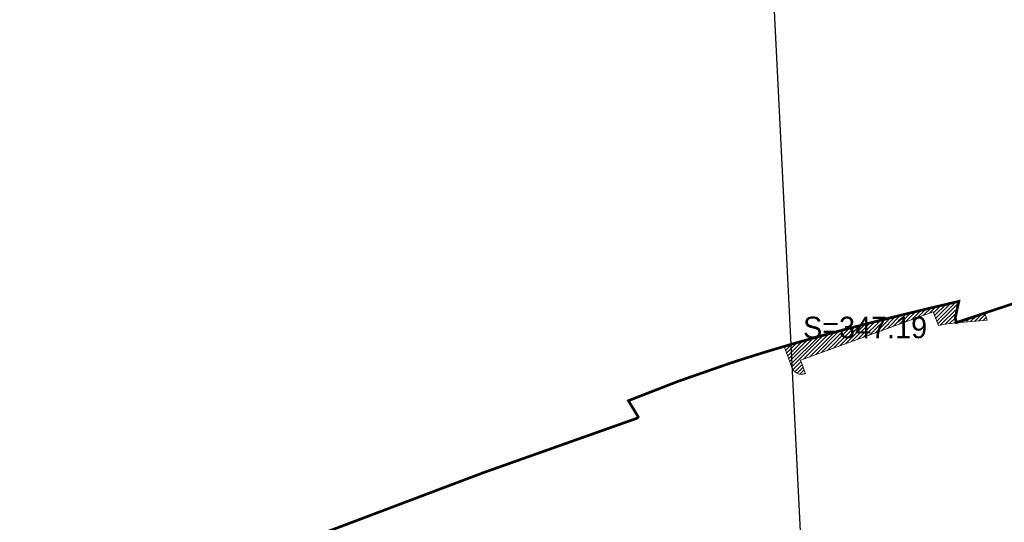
# Model space of a CAD drawing. Header units: millimetres. Extents: x 38389465 to 38395088, y 2473666 to 2480744.
# Tile 32 of 256: x 38392202 to 38392568, y 2476645 to 2476832. Entities that reach past the tile are written whole.
import ezdxf
from ezdxf.enums import TextEntityAlignment as Align

# ---------------------------------------------------------------- set-up
doc = ezdxf.new("R2010")
doc.units = ezdxf.units.MM
doc.header["$LTSCALE"] = 2
doc.linetypes.add('CENTER2', pattern=[1.125, 0.75, -0.125, 0.125, -0.125])
doc.layers.add('0核算', color=6, linetype='CONTINUOUS', plot=False)
doc.layers.add('MJZJ', color=7, linetype='CONTINUOUS')
doc.layers.add('w-用地红线', color=1, linetype='CONTINUOUS')
doc.layers.add('下沉式地面绿化', color=80, linetype='CONTINUOUS', lineweight=9)
doc.styles.add('中等线体', font='txt', dxfattribs={"width": 0.8})

msp = doc.modelspace()

# ---------------------------------------------------------------- hatches: boundary and pattern name
at = {"layer": 'MJZJ', "linetype": 'ByBlock'}
h = msp.add_hatch(dxfattribs=at)
h.set_pattern_fill('411B', color=3, scale=2, style=0)
h.set_pattern_definition([(45, (3525.112021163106, -239.8787752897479), (-0.7071067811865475, 0.7071067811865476), [])])
edge = h.paths.add_edge_path()
edge.add_line((38392543.48208266, 2476717.839662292), (38392541.5869951, 2476723.013248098))
edge.add_line((38392541.5869951, 2476723.013248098), (38392492.29021954, 2476704.955620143))
edge.add_line((38392492.29021954, 2476704.955620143), (38392494.11481532, 2476699.979592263))
edge.add_line((38392494.11481532, 2476699.979592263), (38392494.11483762, 2476699.979600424))
edge.add_arc((38392492.73903111, 2476703.7355499), 3.999999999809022, 200.1174723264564, 290.11781224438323, ccw=False)
edge.add_line((38392488.98307347, 2476702.359765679), (38392486.15022351, 2476710.093583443))
edge.add_line((38392486.15022351, 2476710.093583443), (38392486.58760412, 2476710.222308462))
edge.add_line((38392486.58760412, 2476710.222308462), (38392487.20260412, 2476710.402308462))
edge.add_line((38392487.20260412, 2476710.402308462), (38392487.81860412, 2476710.582308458))
edge.add_line((38392487.81860412, 2476710.582308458), (38392488.43460412, 2476710.761308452))
edge.add_line((38392488.43460412, 2476710.761308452), (38392489.05060412, 2476710.940308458))
edge.add_line((38392489.05060412, 2476710.940308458), (38392489.66660412, 2476711.119308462))
edge.add_line((38392489.66660412, 2476711.119308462), (38392490.28360412, 2476711.297308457))
edge.add_line((38392490.28360412, 2476711.297308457), (38392490.90060412, 2476711.475308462))
edge.add_line((38392490.90060412, 2476711.475308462), (38392491.12260412, 2476711.539308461))
edge.add_line((38392491.12260412, 2476711.539308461), (38392491.51860412, 2476711.652308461))
edge.add_line((38392491.51860412, 2476711.652308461), (38392492.13660412, 2476711.829308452))
edge.add_line((38392492.13660412, 2476711.829308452), (38392492.75460412, 2476712.005308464))
edge.add_line((38392492.75460412, 2476712.005308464), (38392493.37260411, 2476712.181308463))
edge.add_line((38392493.37260411, 2476712.181308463), (38392493.99160412, 2476712.356308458))
edge.add_line((38392493.99160412, 2476712.356308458), (38392494.61060411, 2476712.531308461))
edge.add_line((38392494.61060411, 2476712.531308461), (38392495.23060412, 2476712.706308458))
edge.add_line((38392495.23060412, 2476712.706308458), (38392495.84960411, 2476712.880308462))
edge.add_line((38392495.84960411, 2476712.880308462), (38392496.46960412, 2476713.053308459))
edge.add_line((38392496.46960412, 2476713.053308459), (38392497.09060412, 2476713.227308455))
edge.add_line((38392497.09060412, 2476713.227308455), (38392497.71060412, 2476713.400308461))
edge.add_line((38392497.71060412, 2476713.400308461), (38392498.33160412, 2476713.57230846))
edge.add_line((38392498.33160412, 2476713.57230846), (38392498.95260412, 2476713.74430846))
edge.add_line((38392498.95260412, 2476713.74430846), (38392499.57460412, 2476713.916308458))
edge.add_line((38392499.57460412, 2476713.916308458), (38392500.19660412, 2476714.087308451))
edge.add_line((38392500.19660412, 2476714.087308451), (38392500.81860412, 2476714.258308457))
edge.add_line((38392500.81860412, 2476714.258308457), (38392501.44160412, 2476714.42830846))
edge.add_line((38392501.44160412, 2476714.42830846), (38392502.06360412, 2476714.598308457))
edge.add_line((38392502.06360412, 2476714.598308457), (38392502.68660412, 2476714.768308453))
edge.add_line((38392502.68660412, 2476714.768308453), (38392503.31060412, 2476714.937308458))
edge.add_line((38392503.31060412, 2476714.937308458), (38392503.93360412, 2476715.106308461))
edge.add_line((38392503.93360412, 2476715.106308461), (38392504.55760412, 2476715.274308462))
edge.add_line((38392504.55760412, 2476715.274308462), (38392505.18260413, 2476715.442308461))
edge.add_line((38392505.18260413, 2476715.442308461), (38392505.80660412, 2476715.610308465))
edge.add_line((38392505.80660412, 2476715.610308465), (38392506.43160412, 2476715.777308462))
edge.add_line((38392506.43160412, 2476715.777308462), (38392507.05660412, 2476715.944308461))
edge.add_line((38392507.05660412, 2476715.944308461), (38392507.68160412, 2476716.11130846))
edge.add_line((38392507.68160412, 2476716.11130846), (38392508.30760412, 2476716.277308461))
edge.add_line((38392508.30760412, 2476716.277308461), (38392508.93360412, 2476716.443308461))
edge.add_line((38392508.93360412, 2476716.443308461), (38392509.55960412, 2476716.60930846))
edge.add_line((38392509.55960412, 2476716.60930846), (38392510.18660411, 2476716.774308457))
edge.add_line((38392510.18660411, 2476716.774308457), (38392510.81360412, 2476716.939308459))
edge.add_line((38392510.81360412, 2476716.939308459), (38392511.44060412, 2476717.104308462))
edge.add_line((38392511.44060412, 2476717.104308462), (38392512.06760412, 2476717.268308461))
edge.add_line((38392512.06760412, 2476717.268308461), (38392512.69560412, 2476717.432308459))
edge.add_line((38392512.69560412, 2476717.432308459), (38392513.32360412, 2476717.595308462))
edge.add_line((38392513.32360412, 2476717.595308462), (38392513.95160412, 2476717.75830846))
edge.add_line((38392513.95160412, 2476717.75830846), (38392514.58060412, 2476717.921308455))
edge.add_line((38392514.58060412, 2476717.921308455), (38392515.20860412, 2476718.084308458))
edge.add_line((38392515.20860412, 2476718.084308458), (38392515.83760412, 2476718.246308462))
edge.add_line((38392515.83760412, 2476718.246308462), (38392516.46760412, 2476718.408308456))
edge.add_line((38392516.46760412, 2476718.408308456), (38392517.09660412, 2476718.570308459))
edge.add_line((38392517.09660412, 2476718.570308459), (38392517.72660412, 2476718.731308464))
edge.add_line((38392517.72660412, 2476718.731308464), (38392518.35660412, 2476718.892308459))
edge.add_line((38392518.35660412, 2476718.892308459), (38392518.98760412, 2476719.05330846))
edge.add_line((38392518.98760412, 2476719.05330846), (38392519.61760412, 2476719.213308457))
edge.add_line((38392519.61760412, 2476719.213308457), (38392520.24860412, 2476719.373308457))
edge.add_line((38392520.24860412, 2476719.373308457), (38392520.87960412, 2476719.533308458))
edge.add_line((38392520.87960412, 2476719.533308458), (38392521.51160412, 2476719.693308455))
edge.add_line((38392521.51160412, 2476719.693308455), (38392522.14260412, 2476719.852308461))
edge.add_line((38392522.14260412, 2476719.852308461), (38392522.77460412, 2476720.01130846))
edge.add_line((38392522.77460412, 2476720.01130846), (38392523.40760412, 2476720.17030846))
edge.add_line((38392523.40760412, 2476720.17030846), (38392524.67260412, 2476720.487308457))
edge.add_line((38392524.67260412, 2476720.487308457), (38392525.30560412, 2476720.645308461))
edge.add_line((38392525.30560412, 2476720.645308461), (38392526.57260412, 2476720.960308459))
edge.add_line((38392526.57260412, 2476720.960308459), (38392527.20560412, 2476721.117308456))
edge.add_line((38392527.20560412, 2476721.117308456), (38392528.47460411, 2476721.431308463))
edge.add_line((38392528.47460411, 2476721.431308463), (38392529.10860412, 2476721.58730846))
edge.add_line((38392529.10860412, 2476721.58730846), (38392530.37860412, 2476721.900308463))
edge.add_line((38392530.37860412, 2476721.900308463), (38392531.01360412, 2476722.056308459))
edge.add_line((38392531.01360412, 2476722.056308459), (38392532.28460412, 2476722.366308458))
edge.add_line((38392532.28460412, 2476722.366308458), (38392532.92060412, 2476722.522308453))
edge.add_line((38392532.92060412, 2476722.522308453), (38392534.19360412, 2476722.831308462))
edge.add_line((38392534.19360412, 2476722.831308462), (38392535.46760412, 2476723.14030846))
edge.add_line((38392535.46760412, 2476723.14030846), (38392536.74160412, 2476723.448308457))
edge.add_line((38392536.74160412, 2476723.448308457), (38392538.01760412, 2476723.756308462))
edge.add_line((38392538.01760412, 2476723.756308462), (38392539.29360412, 2476724.062308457))
edge.add_line((38392539.29360412, 2476724.062308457), (38392540.57160412, 2476724.368308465))
edge.add_line((38392540.57160412, 2476724.368308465), (38392541.84960411, 2476724.67330846))
edge.add_line((38392541.84960411, 2476724.67330846), (38392543.12860412, 2476724.97830846))
edge.add_line((38392543.12860412, 2476724.97830846), (38392544.40860412, 2476725.282308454))
edge.add_line((38392544.40860412, 2476725.282308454), (38392545.68960412, 2476725.585308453))
edge.add_line((38392545.68960412, 2476725.585308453), (38392546.97160411, 2476725.888308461))
edge.add_line((38392546.97160411, 2476725.888308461), (38392548.25460412, 2476726.191308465))
edge.add_line((38392548.25460412, 2476726.191308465), (38392549.53860412, 2476726.492308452))
edge.add_line((38392549.53860412, 2476726.492308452), (38392550.82260412, 2476726.79430846))
edge.add_line((38392550.82260412, 2476726.79430846), (38392551.10460411, 2476726.860308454))
edge.add_line((38392551.10460411, 2476726.860308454), (38392549.78960412, 2476720.751308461))
edge.add_line((38392549.78960412, 2476720.751308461), (38392550.00860412, 2476719.777308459))
edge.add_line((38392550.00860412, 2476719.777308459), (38392550.19160412, 2476718.961308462))
edge.add_line((38392550.19160412, 2476718.961308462), (38392560.80478941, 2476722.522849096))
edge.add_line((38392560.80478941, 2476722.522849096), (38392561.67365749, 2476719.928543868))
edge.add_line((38392561.67365749, 2476719.928543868), (38392548.85027634, 2476718.747629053))
edge.add_arc((38392552.15157431, 2476682.899317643), 35.99999999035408, 95.26157099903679, 103.934992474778)
edge.add_line((38392543.48202382, 2476717.839822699), (38392543.48208266, 2476717.839662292))

# ---------------------------------------------------------------- linework, layer by layer
at = {"layer": '0核算', "color": 2, "linetype": 'Continuous', "flags": 128}
msp.add_lwpolyline([(38390983.82194754, 2476615.372874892), (38392296.55401243, 2480576.597181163), (38392494.59365848, 2476591.104162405)], dxfattribs=at)
at = {"layer": 'w-用地红线', "linetype": 'CENTER2', "ltscale": 10, "const_width": 1, "flags": 128}
msp.add_lwpolyline([(38392432.12320138, 2476683.611454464), (38392432.11652897, 2476683.62253852), (38392428.3169805, 2476689.933805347), (38392447.0789805, 2476697.229805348), (38392466.0859805, 2476703.857805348), (38392466.49498049, 2476703.992805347), (38392467.09898049, 2476704.190805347), (38392467.70198049, 2476704.387805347), (38392468.3069805, 2476704.584805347), (38392468.91098049, 2476704.780805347), (38392469.5159805, 2476704.976805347), (38392470.12098049, 2476705.171805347), (38392470.72698049, 2476705.365805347), (38392471.3329805, 2476705.559805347), (38392471.9389805, 2476705.752805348), (38392472.5309805, 2476705.940805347), (38392473.13898049, 2476706.132805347), (38392473.74598049, 2476706.324805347), (38392474.3539805, 2476706.515805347), (38392474.96198049, 2476706.706805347), (38392475.5709805, 2476706.896805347), (38392476.17998049, 2476707.085805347), (38392476.7889805, 2476707.274805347), (38392477.3989805, 2476707.462805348), (38392478.0089805, 2476707.650805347), (38392478.6189805, 2476707.838805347), (38392479.2299805, 2476708.025805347), (38392479.84098049, 2476708.211805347), (38392480.4529805, 2476708.397805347), (38392481.0639805, 2476708.582805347), (38392481.6769805, 2476708.767805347), (38392482.2889805, 2476708.951805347), (38392482.9019805, 2476709.135805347), (38392483.51498049, 2476709.318805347), (38392484.1289805, 2476709.501805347), (38392484.74198049, 2476709.684805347), (38392485.3569805, 2476709.865805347), (38392485.9709805, 2476710.047805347), (38392486.5859805, 2476710.228805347), (38392487.20098049, 2476710.408805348), (38392487.8169805, 2476710.588805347), (38392488.43298049, 2476710.767805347), (38392489.0489805, 2476710.946805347), (38392489.66498049, 2476711.125805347), (38392490.28198049, 2476711.303805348), (38392490.8989805, 2476711.481805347), (38392491.12098049, 2476711.545805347), (38392491.5169805, 2476711.658805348), (38392492.13498049, 2476711.835805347), (38392492.75298049, 2476712.011805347), (38392493.37098049, 2476712.187805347), (38392493.9899805, 2476712.362805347), (38392494.60898049, 2476712.537805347), (38392495.2289805, 2476712.712805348), (38392495.84798049, 2476712.886805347), (38392496.4679805, 2476713.059805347), (38392497.0889805, 2476713.233805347), (38392497.70898049, 2476713.406805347), (38392498.32998049, 2476713.578805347), (38392498.95098049, 2476713.750805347), (38392499.57298049, 2476713.922805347), (38392500.19498049, 2476714.093805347), (38392500.8169805, 2476714.264805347), (38392501.43998049, 2476714.434805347), (38392502.06198049, 2476714.604805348), (38392502.6849805, 2476714.774805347), (38392503.30898049, 2476714.943805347), (38392503.9319805, 2476715.112805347), (38392504.5559805, 2476715.280805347), (38392505.1809805, 2476715.448805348), (38392505.80498049, 2476715.616805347), (38392506.42998049, 2476715.783805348), (38392507.05498049, 2476715.950805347), (38392507.67998049, 2476716.117805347), (38392508.3059805, 2476716.283805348), (38392508.9319805, 2476716.449805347), (38392509.55798049, 2476716.615805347), (38392510.1849805, 2476716.780805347), (38392510.81198049, 2476716.945805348), (38392511.4389805, 2476717.110805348), (38392512.06598049, 2476717.274805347), (38392512.69398049, 2476717.438805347), (38392513.3219805, 2476717.601805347), (38392513.9499805, 2476717.764805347), (38392514.5789805, 2476717.927805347), (38392515.2069805, 2476718.090805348), (38392515.8359805, 2476718.252805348), (38392516.46598049, 2476718.414805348), (38392517.09498049, 2476718.576805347), (38392517.7249805, 2476718.737805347), (38392518.3549805, 2476718.898805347), (38392518.9859805, 2476719.059805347), (38392519.6159805, 2476719.219805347), (38392520.2469805, 2476719.379805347), (38392520.87798049, 2476719.539805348), (38392521.50998049, 2476719.699805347), (38392522.1409805, 2476719.858805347), (38392522.7729805, 2476720.017805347), (38392523.4059805, 2476720.176805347), (38392524.6709805, 2476720.493805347), (38392525.30398049, 2476720.651805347), (38392526.5709805, 2476720.966805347), (38392527.2039805, 2476721.123805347), (38392528.47298049, 2476721.437805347), (38392529.1069805, 2476721.593805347), (38392530.3769805, 2476721.906805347), (38392531.0119805, 2476722.062805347), (38392532.28298049, 2476722.372805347), (38392532.91898049, 2476722.528805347), (38392534.1919805, 2476722.837805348), (38392535.46598049, 2476723.146805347), (38392536.7399805, 2476723.454805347), (38392538.0159805, 2476723.762805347), (38392539.2919805, 2476724.068805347), (38392540.56998049, 2476724.374805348), (38392541.84798049, 2476724.679805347), (38392543.1269805, 2476724.984805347), (38392544.40698049, 2476725.288805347), (38392545.6879805, 2476725.591805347), (38392546.96998049, 2476725.894805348), (38392548.25298049, 2476726.197805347), (38392549.53698049, 2476726.498805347), (38392550.8209805, 2476726.800805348), (38392551.10298049, 2476726.866805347), (38392549.7879805, 2476720.757805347), (38392550.00698049, 2476719.783805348), (38392550.18998049, 2476718.967805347), (38392599.5489805, 2476735.498805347), (38392622.27498049, 2476741.727805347), (38392623.92198049, 2476742.178805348), (38392632.61398049, 2476744.560805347), (38392632.6299805, 2476744.564805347), (38392662.6109805, 2476752.294805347), (38392671.55098049, 2476754.599805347), (38392674.7219805, 2476755.328805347), (38392678.20098049, 2476756.128805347), (38392679.8109805, 2476756.397805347), (38392687.3689805, 2476758.200805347), (38392691.62098049, 2476759.215805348), (38392724.35898049, 2476766.743805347), (38392725.6669805, 2476761.110805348), (38392726.63498049, 2476756.942805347), (38392727.1599805, 2476754.683805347), (38392727.7549805, 2476752.122805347), (38392728.83798049, 2476747.459805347), (38392729.8659805, 2476743.034805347), (38392755.19398049, 2476633.979805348), (38392757.50698049, 2476624.022805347), (38392758.1749805, 2476621.148805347), (38392758.41098049, 2476620.131805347), (38392758.5309805, 2476619.615805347), (38392771.15798049, 2476565.250805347), (38392772.8109805, 2476558.131805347), (38392774.3539805, 2476551.489805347), (38392794.8389805, 2476463.287805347), (38392799.5119805, 2476443.170805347), (38392800.28198049, 2476439.855805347), (38392800.80098049, 2476437.617805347), (38392813.6419805, 2476382.333805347), (38392816.8659805, 2476368.451805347), (38392817.42598049, 2476366.039805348), (38392824.79698049, 2476334.305805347), (38392829.95898049, 2476312.078805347), (38392832.32298049, 2476301.899805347), (38392833.3249805, 2476292.707805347), (38392812.34898049, 2476272.095805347), (38392704.2429805, 2476165.863805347), (38392695.4269805, 2476157.200805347), (38392686.79398049, 2476148.717805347), (38392658.7179805, 2476121.127805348), (38392651.8289805, 2476128.816805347), (38392642.39998049, 2476139.341805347), (38392628.4379805, 2476155.604805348), (38392626.46998049, 2476157.896805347), (38392624.71698049, 2476160.027805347), (38392610.93398049, 2476176.781805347), (38392606.7879805, 2476181.931805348), (38392507.69798049, 2476305.014805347), (38392502.44798049, 2476311.534805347), (38392494.6949287, 2476321.165851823), (38392442.17592116, 2476386.401845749), (38392428.85491923, 2476402.947844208), (38392395.8599145, 2476443.931840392), (38392298.21390047, 2476565.220829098), (38392297.0739003, 2476566.635828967), (38392289.20189869, 2476580.626828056), (38392286.50389687, 2476596.359827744), (38392286.60389681, 2476596.869827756), (38392288.12689592, 2476604.623827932), (38392290.23489467, 2476615.352828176), (38392292.50989428, 2476618.706828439), (38392294.61589393, 2476621.812828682), (38392300.90089285, 2476631.07982941), (38392317.00713693, 2476641.445760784), (38392374.61669631, 2476663.22430639), (38392432.11988677, 2476683.616844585)], close=True, dxfattribs=at)
at = {"layer": '下沉式地面绿化', "linetype": 'ByBlock', "flags": 128}
msp.add_lwpolyline([(38392543.48208266, 2476717.839662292), (38392541.5869951, 2476723.013248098), (38392492.29021954, 2476704.955620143), (38392494.11481532, 2476699.979592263), (38392494.11483762, 2476699.979600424, -0.4142153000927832), (38392488.98307347, 2476702.359765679), (38392486.15022351, 2476710.093583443), (38392486.58760412, 2476710.222308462), (38392487.20260412, 2476710.402308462), (38392487.81860412, 2476710.582308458), (38392488.43460412, 2476710.761308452), (38392489.05060412, 2476710.940308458), (38392489.66660412, 2476711.119308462), (38392490.28360412, 2476711.297308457), (38392490.90060412, 2476711.475308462), (38392491.12260412, 2476711.539308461), (38392491.51860412, 2476711.652308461), (38392492.13660412, 2476711.829308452), (38392492.75460412, 2476712.005308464), (38392493.37260411, 2476712.181308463), (38392493.99160412, 2476712.356308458), (38392494.61060411, 2476712.531308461), (38392495.23060412, 2476712.706308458), (38392495.84960411, 2476712.880308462), (38392496.46960412, 2476713.053308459), (38392497.09060412, 2476713.227308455), (38392497.71060412, 2476713.400308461), (38392498.33160412, 2476713.57230846), (38392498.95260412, 2476713.74430846), (38392499.57460412, 2476713.916308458), (38392500.19660412, 2476714.087308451), (38392500.81860412, 2476714.258308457), (38392501.44160412, 2476714.42830846), (38392502.06360412, 2476714.598308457), (38392502.68660412, 2476714.768308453), (38392503.31060412, 2476714.937308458), (38392503.93360412, 2476715.106308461), (38392504.55760412, 2476715.274308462), (38392505.18260413, 2476715.442308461), (38392505.80660412, 2476715.610308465), (38392506.43160412, 2476715.777308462), (38392507.05660412, 2476715.944308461), (38392507.68160412, 2476716.11130846), (38392508.30760412, 2476716.277308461), (38392508.93360412, 2476716.443308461), (38392509.55960412, 2476716.60930846), (38392510.18660411, 2476716.774308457), (38392510.81360412, 2476716.939308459), (38392511.44060412, 2476717.104308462), (38392512.06760412, 2476717.268308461), (38392512.69560412, 2476717.432308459), (38392513.32360412, 2476717.595308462), (38392513.95160412, 2476717.75830846), (38392514.58060412, 2476717.921308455), (38392515.20860412, 2476718.084308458), (38392515.83760412, 2476718.246308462), (38392516.46760412, 2476718.408308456), (38392517.09660412, 2476718.570308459), (38392517.72660412, 2476718.731308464), (38392518.35660412, 2476718.892308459), (38392518.98760412, 2476719.05330846), (38392519.61760412, 2476719.213308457), (38392520.24860412, 2476719.373308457), (38392520.87960412, 2476719.533308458), (38392521.51160412, 2476719.693308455), (38392522.14260412, 2476719.852308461), (38392522.77460412, 2476720.01130846), (38392523.40760412, 2476720.17030846), (38392524.67260412, 2476720.487308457), (38392525.30560412, 2476720.645308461), (38392526.57260412, 2476720.960308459), (38392527.20560412, 2476721.117308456), (38392528.47460411, 2476721.431308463), (38392529.10860412, 2476721.58730846), (38392530.37860412, 2476721.900308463), (38392531.01360412, 2476722.056308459), (38392532.28460412, 2476722.366308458), (38392532.92060412, 2476722.522308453), (38392534.19360412, 2476722.831308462), (38392535.46760412, 2476723.14030846), (38392536.74160412, 2476723.448308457), (38392538.01760412, 2476723.756308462), (38392539.29360412, 2476724.062308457), (38392540.57160412, 2476724.368308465), (38392541.84960411, 2476724.67330846), (38392543.12860412, 2476724.97830846), (38392544.40860412, 2476725.282308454), (38392545.68960412, 2476725.585308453), (38392546.97160411, 2476725.888308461), (38392548.25460412, 2476726.191308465), (38392549.53860412, 2476726.492308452), (38392550.82260412, 2476726.79430846), (38392551.10460411, 2476726.860308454), (38392549.78960412, 2476720.751308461), (38392550.00860412, 2476719.777308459), (38392550.19160412, 2476718.961308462), (38392560.80478941, 2476722.522849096), (38392561.67365749, 2476719.928543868), (38392548.85027634, 2476718.747629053, 0.03786301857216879), (38392543.48202382, 2476717.839822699)], format="xyb", close=True, dxfattribs=at)

# ---------------------------------------------------------------- texts
at = {"layer": 'MJZJ', "color": 7, "linetype": 'ByBlock', "style": '中等线体'}
msp.add_text('S=347.19', height=8, dxfattribs=at).set_placement((38392516.2546776, 2476717.158733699), align=Align.MIDDLE)

doc.saveas('drawing.dxf')
